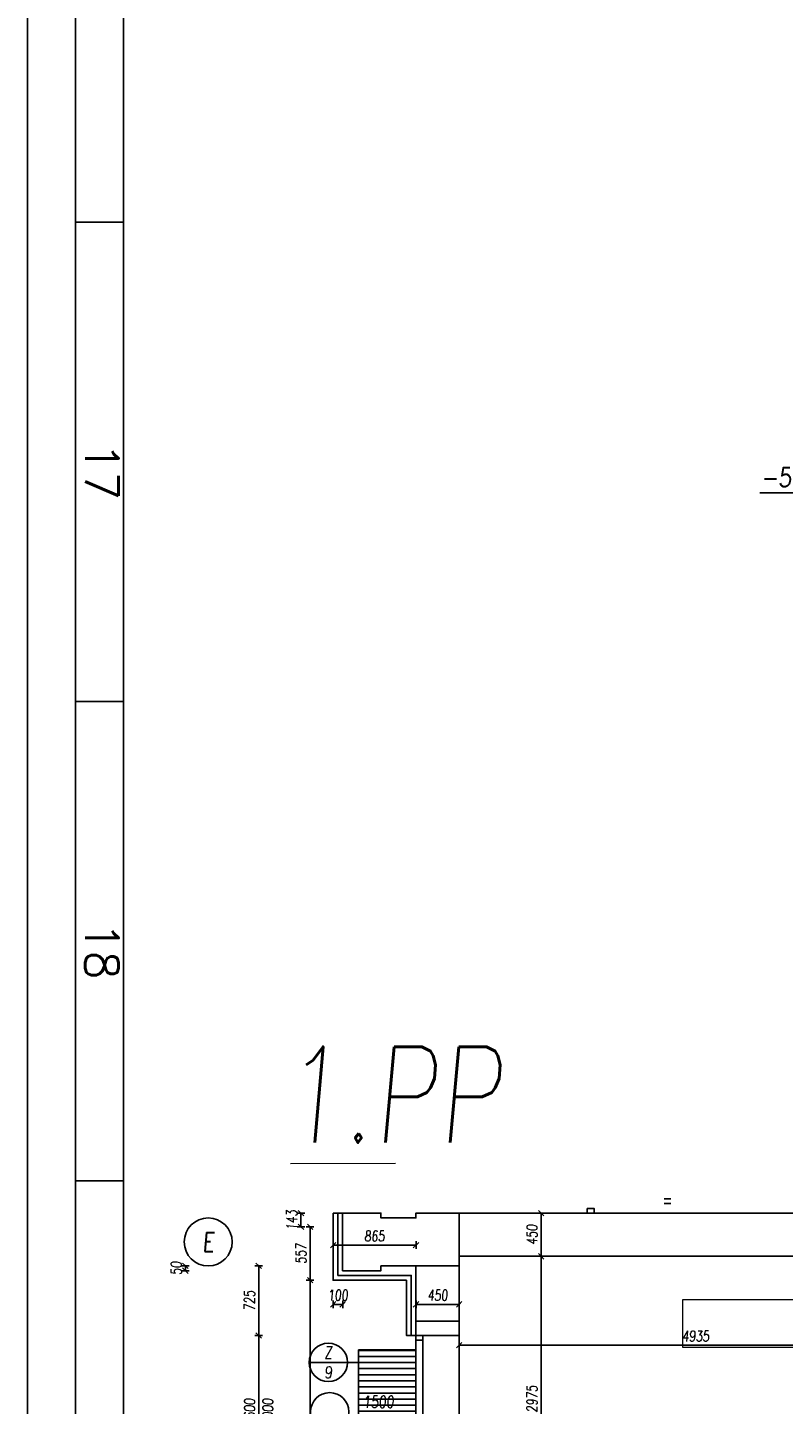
# Model space of a CAD drawing. Header units: millimetres. Extents: x 171 to 266814, y 44 to 350448.
# Tile 55 of 105: x 171 to 8056, y 27163 to 41523. Entities that reach past the tile are written whole.
import ezdxf
from ezdxf.enums import TextEntityAlignment as Align

# ---------------------------------------------------------------- set-up
doc = ezdxf.new("R2010")
doc.units = ezdxf.units.MM
doc.header["$LTSCALE"] = 100
doc.linetypes.add('ACAD_ISO12W100', pattern=[22, 12, -3, 0.5, -3, 0.5, -3])
doc.linetypes.add('CK_Čerchovaná 50', pattern=[6, 3, -1.5, 0, -1.5])
for name, color, linetype in [('1_RÁMEČEK', 7, 'Continuous'), ('KOTY', 7, 'Continuous'), ('KOTY 50', 7, 'Continuous'), ('KOTY-DVERE', 8, 'Continuous'), ('LEGENDA', 7, 'Continuous'), ('NOVA', 240, 'Continuous'), ('NOVÁ TENKÁ', 240, 'Continuous'), ('NOVÁ TLUSTÁ', 240, 'Continuous'), ('SLOUPY', 3, 'Continuous'), ('SRAFA', 9, 'Continuous'), ('TENKA', 253, 'Continuous'), ('TLUSTA', 2, 'Continuous'), ('ŠRAFA', 253, 'Continuous')]:
    doc.layers.add(name, color=color, linetype=linetype)
doc.layers.add('DVERE', color=7, linetype='Continuous', true_color=0xf00000)
for name, color, linetype, lineweight in [('E_ŽLABY', 40, 'Continuous', 15), ('EVČA TLUSTÁ', 2, 'Continuous', 25), ('I_7_Komunikace_old', 7, 'Continuous', 13)]:
    doc.layers.add(name, color=color, linetype=linetype, lineweight=lineweight)
doc.styles.add('CP_ATTR', font='ROMANS.SHX')
doc.styles.add('CS-ROMANS', font='romans.shx', dxfattribs={"width": 0.75, "oblique": 5})
doc.styles.add('ROMANS', font='romans.shx', dxfattribs={"width": 0.75, "oblique": 5, "height": 200})
doc.styles.get("Standard").update_dxf_attribs({"font": 'arial.ttf'})
doc.linetypes.add('_TI', pattern='A,0.000127,-0.127,[190,stn.shx,S=0.127,R=0,X=-0.127,Y=0],-0.254,[190,stn.shx,S=0.127,R=180,X=0.127,Y=0],-0.127', length=0.508127)
doc.dimstyles.new('A_KÓTA_50', dxfattribs={"dimtxt": 110, "dimasz": 2, "dimexe": 100, "dimexo": 1500, "dimgap": 40, "dimtad": 1, "dimrnd": 1, "dimdsep": 46, "dimtxsty": 'CS-ROMANS', "dimblk": 'KOT_CARA20', "dimcen": 45, "dimse1": 1, "dimse2": 1, "dimclrd": 256, "dimclre": 256, "dimclrt": 256, "dimadec": 0, "dimazin": 0, "dimtfac": 1, "dimtix": 1, "dimtmove": 2, "dimatfit": 3, "dimldrblk": 'OBLIQUE', "dimfxl": 100, "dimtolj": 1, "dimarcsym": 0})

# ---------------------------------------------------------------- blocks, each defined once
blk = doc.blocks.new('trafostanice')
at = {"layer": 'EVČA TLUSTÁ'}
blk.add_line((671, 300), (1071, 300), dxfattribs=at)
at = {"layer": 'I_7_Komunikace_old'}
blk.add_line((-744, 817), (352, 823), dxfattribs=at)
blk = doc.blocks.new('KOT_CARA20')
for p, q in [((0, 0), (-14.1, -14.1)), ((0, 20), (0, -20)), ((0, 0), (14.1, 14.1))]:
    blk.add_line(p, q)
blk = doc.blocks.new('*D206')
at = {"layer": 'Defpoints', "color": 0, "transparency": 16777216}
for p in [(4673, 28245), (9608, 28258), (9608, 27781)]:
    blk.add_point(p, dxfattribs=at)
at = {"layer": 'KOTY 50', "lineweight": -2, "ltscale": 5, "transparency": 16777216}
blk.add_line((4675, 27781), (9606, 27781), dxfattribs=at)
at = {"layer": 'KOTY 50', "lineweight": -2, "transparency": 16777216, "xscale": 2, "yscale": 2, "zscale": 2, "rotation": 180}
blk.add_blockref('KOT_CARA20', (4673, 27781), dxfattribs=at)
at = {"layer": 'KOTY 50', "lineweight": -2, "transparency": 16777216, "xscale": 2, "yscale": 2, "zscale": 2}
blk.add_blockref('KOT_CARA20', (9608, 27781), dxfattribs=at)
at = {"layer": 'KOTY 50', "transparency": 16777216, "insert": (7140, 27876), "char_height": 110, "attachment_point": 5, "style": 'CS-ROMANS'}
blk.add_mtext('\\A1;4935', dxfattribs=at)
blk = doc.blocks.new('_OBLIQUE')
at = {"color": 0, "linetype": 'ByBlock', "ltscale": 15}
blk.add_line((-0.5, -0.5), (0.5, 0.5), dxfattribs=at)
blk = doc.blocks.new('*D240')
at = {"layer": 'Defpoints', "color": 0, "transparency": 16777216}
for p in [(2582, 27883), (4223, 27883), (4223, 26283)]:
    blk.add_point(p, dxfattribs=at)
at = {"layer": 'KOTY 50', "lineweight": -2, "ltscale": 5, "transparency": 16777216}
blk.add_line((2582, 26285), (2582, 27881), dxfattribs=at)
at = {"layer": 'KOTY 50', "lineweight": -2, "transparency": 16777216, "xscale": 2, "yscale": 2, "zscale": 2}
for p, rotation in [((2582, 27883), 90), ((2582, 26283), 270)]:
    blk.add_blockref('KOT_CARA20', p, dxfattribs=dict(at, rotation=rotation))
at = {"layer": 'KOTY 50', "transparency": 16777216, "char_height": 110, "attachment_point": 5, "rotation": 90, "style": 'CS-ROMANS'}
for s, insert in [('\\A1;1600', (2487, 27083)), ('\\A1;3000', (2677, 27083))]:
    blk.add_mtext(s, dxfattribs=dict(at, insert=insert))
blk = doc.blocks.new('*D241')
at = {"layer": 'Defpoints', "color": 0, "transparency": 16777216}
for p in [(2582, 28608), (4223, 28608), (4223, 27883)]:
    blk.add_point(p, dxfattribs=at)
at = {"layer": 'KOTY 50', "lineweight": -2, "ltscale": 5, "transparency": 16777216}
blk.add_line((2582, 27885), (2582, 28606), dxfattribs=at)
at = {"layer": 'KOTY 50', "lineweight": -2, "transparency": 16777216, "xscale": 2, "yscale": 2, "zscale": 2}
for p, rotation in [((2582, 28608), 90), ((2582, 27883), 270)]:
    blk.add_blockref('KOT_CARA20', p, dxfattribs=dict(at, rotation=rotation))
at = {"layer": 'KOTY 50', "transparency": 16777216, "insert": (2487, 28245), "char_height": 110, "attachment_point": 5, "rotation": 90, "style": 'CS-ROMANS'}
blk.add_mtext('\\A1;725', dxfattribs=at)
blk = doc.blocks.new('*D242')
at = {"layer": 'Defpoints', "color": 0, "transparency": 16777216}
for p in [(4223, 28608), (1817, 28558), (3458, 28558)]:
    blk.add_point(p, dxfattribs=at)
at = {"layer": 'KOTY 50', "lineweight": -2, "ltscale": 5, "transparency": 16777216}
for p, q in [((1817, 28610), (1817, 28612)), ((1817, 28608), (1817, 28558)), ((1817, 28556), (1817, 28554))]:
    blk.add_line(p, q, dxfattribs=at)
at = {"layer": 'KOTY 50', "lineweight": -2, "transparency": 16777216, "xscale": 2, "yscale": 2, "zscale": 2}
for p, rotation in [((1817, 28608), 270), ((1817, 28558), 90)]:
    blk.add_blockref('KOT_CARA20', p, dxfattribs=dict(at, rotation=rotation))
at = {"layer": 'KOTY 50', "transparency": 16777216, "insert": (1722, 28583), "char_height": 110, "attachment_point": 5, "rotation": 90, "style": 'CS-ROMANS'}
blk.add_mtext('\\A1;50', dxfattribs=at)
blk = doc.blocks.new('*D262')
at = {"layer": 'Defpoints', "color": 0, "transparency": 16777216}
for p in [(5528, 28708), (5921, 28708), (5775, 25733)]:
    blk.add_point(p, dxfattribs=at)
at = {"layer": 'KOTY 50', "lineweight": -2, "ltscale": 5, "transparency": 16777216}
blk.add_line((5528, 25735), (5528, 28706), dxfattribs=at)
at = {"layer": 'KOTY 50', "lineweight": -2, "transparency": 16777216, "xscale": 2, "yscale": 2, "zscale": 2}
for p, rotation in [((5528, 28708), 90), ((5528, 25733), 270)]:
    blk.add_blockref('KOT_CARA20', p, dxfattribs=dict(at, rotation=rotation))
at = {"layer": 'KOTY 50', "transparency": 16777216, "insert": (5433, 27220), "char_height": 110, "attachment_point": 5, "rotation": 90, "style": 'CS-ROMANS'}
blk.add_mtext('\\A1;2975', dxfattribs=at)
blk = doc.blocks.new('*D263')
at = {"layer": 'Defpoints', "color": 0, "transparency": 16777216}
for p in [(5528, 29158), (5918, 29158), (5921, 28708)]:
    blk.add_point(p, dxfattribs=at)
at = {"layer": 'KOTY 50', "lineweight": -2, "ltscale": 5, "transparency": 16777216}
blk.add_line((5528, 28710), (5528, 29156), dxfattribs=at)
at = {"layer": 'KOTY 50', "lineweight": -2, "transparency": 16777216, "xscale": 2, "yscale": 2, "zscale": 2}
for p, rotation in [((5528, 29158), 90), ((5528, 28708), 270)]:
    blk.add_blockref('KOT_CARA20', p, dxfattribs=dict(at, rotation=rotation))
at = {"layer": 'KOTY 50', "transparency": 16777216, "insert": (5433, 28933), "char_height": 110, "attachment_point": 5, "rotation": 90, "style": 'CS-ROMANS'}
blk.add_mtext('\\A1;450', dxfattribs=at)
blk = doc.blocks.new('*D378')
at = {"layer": 'Defpoints', "color": 0, "transparency": 16777216}
for p in [(4223, 28276), (4223, 28207), (4673, 28276)]:
    blk.add_point(p, dxfattribs=at)
at = {"layer": 'KOTY 50', "lineweight": -2, "ltscale": 5, "transparency": 16777216}
blk.add_line((4671, 28207), (4225, 28207), dxfattribs=at)
at = {"layer": 'KOTY 50', "lineweight": -2, "transparency": 16777216, "xscale": 2, "yscale": 2, "zscale": 2, "rotation": 180}
blk.add_blockref('KOT_CARA20', (4223, 28207), dxfattribs=at)
at = {"layer": 'KOTY 50', "lineweight": -2, "transparency": 16777216, "xscale": 2, "yscale": 2, "zscale": 2}
blk.add_blockref('KOT_CARA20', (4673, 28207), dxfattribs=at)
at = {"layer": 'KOTY 50', "transparency": 16777216, "insert": (4448, 28302), "char_height": 110, "attachment_point": 5, "style": 'CS-ROMANS'}
blk.add_mtext('\\A1;450', dxfattribs=at)
blk = doc.blocks.new('*D379')
at = {"layer": 'Defpoints', "color": 0, "transparency": 16777216}
for p in [(3358, 28825), (3358, 28700), (4223, 28276)]:
    blk.add_point(p, dxfattribs=at)
at = {"layer": 'KOTY 50', "lineweight": -2, "ltscale": 5, "transparency": 16777216}
blk.add_line((4221, 28825), (3360, 28825), dxfattribs=at)
at = {"layer": 'KOTY 50', "lineweight": -2, "transparency": 16777216, "xscale": 2, "yscale": 2, "zscale": 2, "rotation": 180}
blk.add_blockref('KOT_CARA20', (3358, 28825), dxfattribs=at)
at = {"layer": 'KOTY 50', "lineweight": -2, "transparency": 16777216, "xscale": 2, "yscale": 2, "zscale": 2}
blk.add_blockref('KOT_CARA20', (4223, 28825), dxfattribs=at)
at = {"layer": 'KOTY 50', "transparency": 16777216, "insert": (3790, 28920), "char_height": 110, "attachment_point": 5, "style": 'CS-ROMANS'}
blk.add_mtext('\\A1;865', dxfattribs=at)
blk = doc.blocks.new('*D380')
at = {"layer": 'Defpoints', "color": 0, "transparency": 16777216}
for p in [(3358, 28700), (3458, 28558), (3458, 28207)]:
    blk.add_point(p, dxfattribs=at)
at = {"layer": 'KOTY 50', "lineweight": -2, "ltscale": 5, "transparency": 16777216}
for p, q in [((3356, 28207), (3354, 28207)), ((3358, 28207), (3458, 28207)), ((3460, 28207), (3462, 28207))]:
    blk.add_line(p, q, dxfattribs=at)
at = {"layer": 'KOTY 50', "lineweight": -2, "transparency": 16777216, "xscale": 2, "yscale": 2, "zscale": 2}
blk.add_blockref('KOT_CARA20', (3358, 28207), dxfattribs=at)
at = {"layer": 'KOTY 50', "lineweight": -2, "transparency": 16777216, "xscale": 2, "yscale": 2, "zscale": 2, "rotation": 180}
blk.add_blockref('KOT_CARA20', (3458, 28207), dxfattribs=at)
at = {"layer": 'KOTY 50', "transparency": 16777216, "insert": (3408, 28302), "char_height": 110, "attachment_point": 5, "style": 'CS-ROMANS'}
blk.add_mtext('\\A1;100', dxfattribs=at)
blk = doc.blocks.new('*D381')
at = {"layer": 'Defpoints', "color": 0, "transparency": 16777216}
for p in [(3358, 28458), (3458, 28558), (3358, 28207)]:
    blk.add_point(p, dxfattribs=at)
at = {"layer": 'KOTY 50', "lineweight": -2, "ltscale": 5, "transparency": 16777216}
for p, q in [((3356, 28207), (3354, 28207)), ((3458, 28207), (3358, 28207)), ((3460, 28207), (3462, 28207))]:
    blk.add_line(p, q, dxfattribs=at)
at = {"layer": 'KOTY 50', "lineweight": -2, "transparency": 16777216, "xscale": 2, "yscale": 2, "zscale": 2}
blk.add_blockref('KOT_CARA20', (3358, 28207), dxfattribs=at)
at = {"layer": 'KOTY 50', "lineweight": -2, "transparency": 16777216, "xscale": 2, "yscale": 2, "zscale": 2, "rotation": 180}
blk.add_blockref('KOT_CARA20', (3458, 28207), dxfattribs=at)
at = {"layer": 'KOTY 50', "transparency": 16777216, "insert": (3408, 28302), "char_height": 110, "attachment_point": 5, "style": 'CS-ROMANS'}
blk.add_mtext('\\A1;100', dxfattribs=at)
blk = doc.blocks.new('*D382')
at = {"layer": 'Defpoints', "color": 0, "transparency": 16777216}
for p in [(3553, 29158), (3023, 29015), (3458, 29015)]:
    blk.add_point(p, dxfattribs=at)
at = {"layer": 'KOTY 50', "lineweight": -2, "ltscale": 5, "transparency": 16777216}
for p, q in [((3023, 29160), (3023, 29162)), ((3023, 29158), (3023, 29015)), ((3023, 29013), (3023, 29011))]:
    blk.add_line(p, q, dxfattribs=at)
at = {"layer": 'KOTY 50', "lineweight": -2, "transparency": 16777216, "xscale": 2, "yscale": 2, "zscale": 2}
for p, rotation in [((3023, 29158), 270), ((3023, 29015), 90)]:
    blk.add_blockref('KOT_CARA20', p, dxfattribs=dict(at, rotation=rotation))
at = {"layer": 'KOTY 50', "transparency": 16777216, "insert": (2928, 29086), "char_height": 110, "attachment_point": 5, "rotation": 90, "style": 'CS-ROMANS'}
blk.add_mtext('\\A1;143', dxfattribs=at)
blk = doc.blocks.new('*D383')
at = {"layer": 'Defpoints', "color": 0, "transparency": 16777216}
for p in [(3458, 29015), (3118, 28458), (3358, 28458)]:
    blk.add_point(p, dxfattribs=at)
at = {"layer": 'KOTY 50', "lineweight": -2, "ltscale": 5, "transparency": 16777216}
blk.add_line((3118, 29013), (3118, 28460), dxfattribs=at)
at = {"layer": 'KOTY 50', "lineweight": -2, "transparency": 16777216, "xscale": 2, "yscale": 2, "zscale": 2}
for p, rotation in [((3118, 29015), 90), ((3118, 28458), 270)]:
    blk.add_blockref('KOT_CARA20', p, dxfattribs=dict(at, rotation=rotation))
at = {"layer": 'KOTY 50', "transparency": 16777216, "insert": (3023, 28736), "char_height": 110, "attachment_point": 5, "rotation": 90, "style": 'CS-ROMANS'}
blk.add_mtext('\\A1;557', dxfattribs=at)
blk = doc.blocks.new('*D384')
at = {"layer": 'Defpoints', "color": 0, "transparency": 16777216}
for p in [(3358, 28458), (3118, 23658), (3358, 23658)]:
    blk.add_point(p, dxfattribs=at)
at = {"layer": 'KOTY 50', "lineweight": -2, "ltscale": 5, "transparency": 16777216}
blk.add_line((3118, 28456), (3118, 23660), dxfattribs=at)
at = {"layer": 'KOTY 50', "lineweight": -2, "transparency": 16777216, "xscale": 2, "yscale": 2, "zscale": 2}
for p, rotation in [((3118, 28458), 90), ((3118, 23658), 270)]:
    blk.add_blockref('KOT_CARA20', p, dxfattribs=dict(at, rotation=rotation))
at = {"layer": 'KOTY 50', "transparency": 16777216, "insert": (3023, 26058), "char_height": 110, "attachment_point": 5, "rotation": 90, "style": 'CS-ROMANS'}
blk.add_mtext('\\A1;4800', dxfattribs=at)
blk = doc.blocks.new('*U462')
for p, q in [((0, -250), (0, 250)), ((0, 250), (2000, 250)), ((2000, 250), (2000, -250)), ((2000, -250), (0, -250))]:
    blk.add_line(p, q)
at = {"style": 'CP_ATTR', "flags": 9}
for tag in ['NAME', 'PRODUCER', 'PRODUCT-TYPE', 'ARTICLE', 'FLOW', 'NUMBER', 'SYSTEM', 'FORM', 'SIZE', 'OTHER']:
    blk.add_attdef(tag, (0, 0), '', height=0.0001, dxfattribs=at)

msp = doc.modelspace()

# ---------------------------------------------------------------- hatches: boundary and pattern name
at = {"layer": 'SRAFA'}
h = msp.add_hatch(dxfattribs=at)
h.set_pattern_fill('ANSI31', color=253, scale=20, angle=135)
h.set_pattern_definition([(180, (-96033.826, -6563.09), (-1e-14, -63.5), [])])
h.paths.add_polyline_path([(3622.556, 27732.91), (4222.556, 27732.91), (4222.556, 26532.91), (3622.556, 26532.91)])

# ---------------------------------------------------------------- linework, layer by layer
at = {"layer": '1_RÁMEČEK', "linetype": 'Continuous'}
for p, q in [((1170.69, 39493.55), (670.69, 39493.55)), ((1170.69, 34493.55), (670.69, 34493.55)), ((1170.69, 29493.55), (670.69, 29493.55))]:
    msp.add_line(p, q, dxfattribs=at)
for points in [[(170.69, 118943.55), (170.69, 43.55), (42170.69, 43.55), (42170.69, 118943.55)], [(670.69, 117443.55), (670.69, 543.55), (41670.69, 543.55), (41670.69, 117443.55)]]:
    msp.add_lwpolyline(points, close=True, dxfattribs=at)
at = {"layer": '1_RÁMEČEK', "color": 140, "linetype": 'Continuous'}
msp.add_lwpolyline([(1170.69, 116943.55), (1170.69, 1043.55), (41170.69, 1043.55), (41170.69, 116943.55)], close=True, dxfattribs=at)
at = {"layer": 'DVERE', "color": 253}
msp.add_lwpolyline([(3622.556, 27732.91), (4222.556, 27732.91), (4222.556, 26532.91), (3622.556, 26532.91)], close=True, dxfattribs=at)
at = {"layer": 'KOTY', "color": 253}
msp.add_line((7807.914, 36671.633), (8838.671, 36671.633), dxfattribs=at)
at = {"layer": 'KOTY-DVERE', "color": 253}
for p, q in [((3108.474, 27602.189), (3508.474, 27602.189)), ((3508.474, 27602.189), (3622.556, 27602.189))]:
    msp.add_line(p, q, dxfattribs=at)
for centre in [(3308.474, 27602.189), (3322.381, 27086.181)]:
    msp.add_circle(centre, 200, dxfattribs=at)
at = {"layer": 'LEGENDA', "color": 253, "ltscale": 20}
msp.add_circle((2055.14, 28857.91), 250, dxfattribs=at)
at = {"layer": 'NOVA', "color": 253, "linetype": 'ACAD_ISO12W100', "ltscale": 10}
msp.add_line((4222.556, 28032.91), (4672.556, 28032.91), dxfattribs=at)
at = {"layer": 'NOVÁ TENKÁ', "color": 253, "ltscale": 5}
msp.add_line((4222.556, 27882.91), (4222.574, 26382.91), dxfattribs=at)
msp.add_lwpolyline([(4222.556, 26332.91), (4222.556, 26282.91), (4292.556, 26282.91), (4292.556, 27882.91), (4222.556, 27882.91), (4222.556, 27832.91)], dxfattribs=at)
msp.add_lwpolyline([(4222.556, 27882.91), (4292.556, 27882.91), (4292.556, 27832.91), (4222.556, 27832.91)], close=True, dxfattribs=at)
at = {"layer": 'NOVÁ TLUSTÁ', "color": 253}
msp.add_line((3357.556, 29157.91), (3457.556, 29157.91), dxfattribs=at)
at = {"layer": 'NOVÁ TLUSTÁ', "color": 253, "ltscale": 5}
msp.add_line((4672.556, 26282.91), (4672.556, 27882.91), dxfattribs=at)
at = {"layer": 'NOVÁ TLUSTÁ', "color": 253}
msp.add_lwpolyline([(3357.556, 29157.91), (3357.556, 28457.91), (4122.556, 28457.91), (4122.556, 27882.911), (4222.556, 27882.911)], dxfattribs=at)
at = {"layer": 'SLOUPY', "color": 253}
msp.add_lwpolyline([(3457.556, 29157.91), (3457.556, 28557.91), (3857.556, 28557.91), (3857.556, 28607.91), (4672.556, 28607.91), (4672.556, 29157.91), (4222.556, 29157.91), (4222.556, 29107.91), (3857.556, 29107.91), (3857.556, 29157.91)], close=True, dxfattribs=at)
at = {"layer": 'TENKA', "color": 253, "ltscale": 10}
for p, q in [((6809.92, 29307.895), (6879.92, 29307.895)), ((6809.92, 29257.895), (6879.92, 29257.895))]:
    msp.add_line(p, q, dxfattribs=at)
at = {"layer": 'TENKA', "color": 253, "linetype": 'CK_Čerchovaná 50', "ltscale": 50}
msp.add_line((4672.556, 9657.91), (4672.556, 28707.91), dxfattribs=at)
at = {"layer": 'TENKA', "color": 253, "ltscale": 10}
msp.add_lwpolyline([(6009.92, 29207.91), (6079.92, 29207.91), (6079.92, 29157.91), (6009.92, 29157.91)], close=True, dxfattribs=at)
at = {"layer": 'TLUSTA', "color": 253, "ltscale": 5}
msp.add_line((4222.556, 27882.91), (4672.556, 27882.91), dxfattribs=at)
at = {"layer": 'TLUSTA', "color": 253}
for points in [[(4672.556, 29157.91), (9607.556, 29157.91)], [(4222.556, 27882.91), (4222.556, 28607.91)], [(4672.556, 28707.91), (9607.556, 28707.91)], [(4672.556, 27882.91), (4672.556, 28607.91)]]:
    msp.add_lwpolyline(points, dxfattribs=at)
at = {"layer": 'ŠRAFA', "color": 253, "linetype": '_TI', "ltscale": 100}
msp.add_lwpolyline([(3407.556, 29157.91), (3407.556, 28507.91), (4172.556, 28507.91), (4172.556, 27882.911)], dxfattribs=at)

# ---------------------------------------------------------------- block references
at = {"layer": 'E_ŽLABY', "rotation": 180}
msp.add_blockref('*U462', (9007.556, 28007.91), dxfattribs=at)
at = {"layer": 'NOVÁ TENKÁ', "color": 253, "ltscale": 5}
msp.add_blockref('trafostanice', (3657.552, 28857.91), dxfattribs=at)

# ---------------------------------------------------------------- texts
at = {"layer": '1_RÁMEČEK', "linetype": 'Continuous', "style": 'ROMANS'}
for s, p in [('17', (770.69, 36893.55)), ('18', (770.69, 31893.55))]:
    msp.add_text(s, height=350, rotation=270, dxfattribs=at).set_placement(p, align=Align.CENTER)
at = {"layer": 'KOTY', "color": 253, "insert": (7823.987, 36931.889), "char_height": 200, "attachment_point": 1}
msp.add_mtext_dynamic_manual_height_columns('{\\Fromans|c238;\\Q5;\\W0.8;-5,450}', width=1936.17472, gutter_width=12.5, heights=[0], dxfattribs=at)
at = {"layer": 'KOTY-DVERE', "color": 253, "insert": (3308.474, 27602.189), "char_height": 125, "attachment_point": 5, "style": 'CS-ROMANS'}
msp.add_mtext_dynamic_manual_height_columns('Z\\P9', width=141.62944, gutter_width=12.5, heights=[0], dxfattribs=at)
at = {"layer": 'KOTY-DVERE', "color": 253, "insert": (3831.592, 27086.181), "char_height": 125, "attachment_point": 5, "style": 'CS-ROMANS'}
msp.add_mtext('\\A1;1500\\P2950', dxfattribs=at)
at = {"layer": 'LEGENDA', "color": 253, "ltscale": 20, "style": 'CS-ROMANS', "oblique": 5, "width": 0.75}
msp.add_text('E', height=200, dxfattribs=at).set_placement((2055.14, 28857.91), align=Align.MIDDLE)
at = {"layer": 'TENKA', "color": 3, "ltscale": 15, "style": 'CS-ROMANS', "oblique": 5, "width": 0.75}
msp.add_text('1.PP', height=1000, dxfattribs=at).set_placement((2813.05, 29894.19))

# ---------------------------------------------------------------- dimensions: what is measured, and where the dimension line sits
at = {"layer": 'KOTY 50', "color": 253, "ltscale": 5}
for base, p1, p2, picture, middle in [((3022.706, 29014.993), (3552.835, 29157.91), (3457.556, 29014.993), '*D382', (2927.706, 29086.452)), ((5528.349, 29157.91), (5920.799, 28707.91), (5917.529, 29157.91), '*D263', (5433.349, 28932.91)), ((3117.984, 28457.91), (3457.556, 29014.993), (3357.556, 28457.91), '*D383', (3022.984, 28736.452)), ((5528.349, 28707.91), (5775.465, 25732.91), (5920.799, 28707.91), '*D262', (5433.349, 27220.41)), ((1817.398, 28557.91), (4222.556, 28607.91), (3457.556, 28557.91), '*D242', (1722.398, 28582.91)), ((2582.398, 28607.91), (4222.556, 27882.91), (4222.556, 28607.91), '*D241', (2487.398, 28245.41)), ((3117.984, 23657.91), (3357.556, 28457.91), (3357.556, 23657.91), '*D384', (3022.984, 26057.91))]:
    dim = msp.add_linear_dim(base=base, p1=p1, p2=p2, angle=90, dimstyle='A_KÓTA_50', dxfattribs=at)
    dim.commit()
    dim.dimension.update_dxf_attribs({"geometry": picture, "text_midpoint": middle})
for base, p1, p2, picture, middle in [((3357.556, 28824.677), (4222.556, 28276.06), (3357.556, 28699.525), '*D379', (3790.056, 28919.677)), ((3457.556, 28206.531), (3357.556, 28699.525), (3457.556, 28557.91), '*D380', (3407.556, 28301.531)), ((3357.556, 28206.531), (3457.556, 28557.91), (3357.556, 28457.91), '*D381', (3407.556, 28301.531)), ((4222.556, 28206.531), (4672.556, 28276.06), (4222.556, 28276.06), '*D378', (4447.556, 28301.531)), ((9607.556, 27780.856), (4672.556, 28245.41), (9607.556, 28257.91), '*D206', (7140.056, 27875.856))]:
    dim = msp.add_linear_dim(base=base, p1=p1, p2=p2, dimstyle='A_KÓTA_50', dxfattribs=at)
    dim.commit()
    dim.dimension.update_dxf_attribs({"geometry": picture, "text_midpoint": middle})
dim = msp.add_linear_dim(base=(2582.398, 27882.91), p1=(4222.556, 26282.91), p2=(4222.556, 27882.91), angle=90, text='<>\\X3000', dimstyle='A_KÓTA_50', dxfattribs=at)
dim.commit()
dim.dimension.update_dxf_attribs({"geometry": '*D240', "text_midpoint": (2487.398, 27082.91)})

doc.saveas('drawing.dxf')
